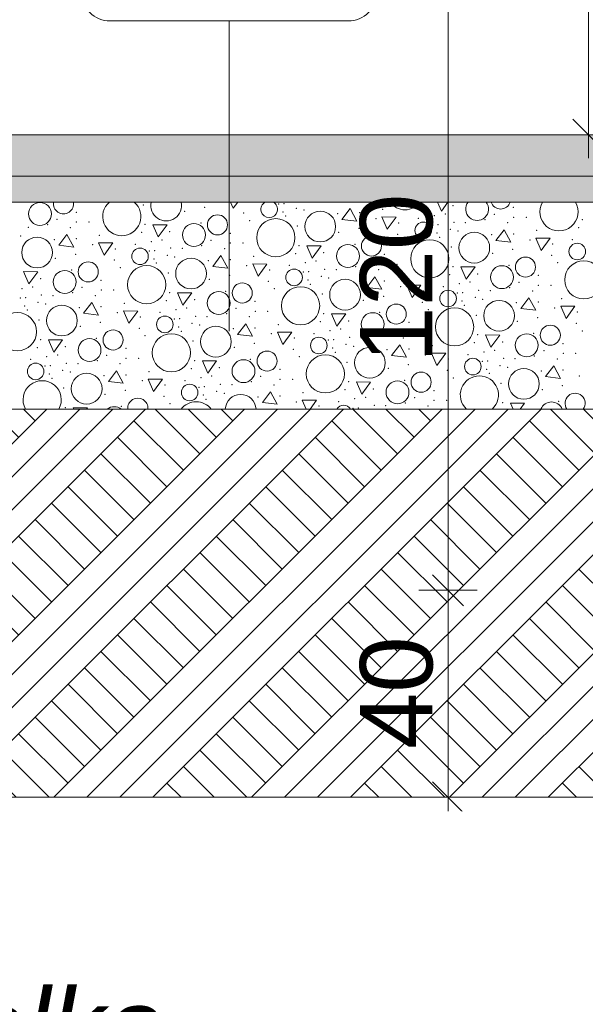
# Model space of a CAD drawing. Header units: millimetres. Extents: x -12989 to 402831, y -50461 to 30884.
# Tile 159 of 175: x 400349 to 401441, y -47661 to -45758. Entities that reach past the tile are written whole.
import ezdxf

# ---------------------------------------------------------------- set-up
doc = ezdxf.new("R2010")
doc.units = ezdxf.units.MM
doc.header["$MEASUREMENT"] = 0
doc.linetypes.add('Wipeout_Contour', pattern=[1000, 0, -1000])
for name, color, linetype in [('A_OZN_ODNOSNIKI', 7, 'Continuous'), ('Nowe_A__STROPY', 7, 'Continuous'), ('Nowe_A_WYM', 7, 'Continuous')]:
    doc.layers.add(name, color=color, linetype=linetype)
for name, color, linetype, lineweight in [('A_OZN_ODNOSNIKI_Nr_pióra__6', 7, 'Continuous', 13), ('A_OZN_ODNOSNIKI_Nr_pióra__85', 7, 'Continuous', 13), ('Nowe_A__STROPY_Nr_pióra__69', 7, 'Continuous', 13), ('Nowe_A_OZN_ODNOSNIKI_Nr_pióra__6', 7, 'Continuous', 13), ('Nowe_A_OZN_ODNOSNIKI_Nr_pióra__85', 7, 'Continuous', 13), ('Nowe_A_WYM_Nr_pióra__1', 7, 'Continuous', 13), ('Nowe_A_WYM_Nr_pióra__45', 7, 'Continuous', 15), ('Nowe_A_WYM_Nr_pióra__85', 7, 'Continuous', 13)]:
    doc.layers.add(name, color=color, linetype=linetype, lineweight=lineweight)
for name, color, linetype, lineweight, true_color in [('Nowe_A__STROPY_Nr_pióra__169', 7, 'Continuous', 5, 0x6a6a6a), ('Nowe_A__STROPY_Nr_pióra__173', 7, 'Continuous', 5, 0x6a6a6a), ('Nowe_A__STROPY_Nr_pióra__178', 7, 'Continuous', 5, 0x6a6a6a)]:
    doc.layers.add(name, color=color, linetype=linetype, lineweight=lineweight, true_color=true_color)
doc.styles.add('STYL_AUTOMATYCZNY_4', font='arial.ttf')
doc.styles.add('STYL_AUTOMATYCZNY_6', font='arial.ttf')
doc.styles.add('STYL_AUTOMATYCZNY_8', font='arial.ttf')
doc.dimstyles.new('STYL_AUTOMATYCZNY__2', dxfattribs={"dimtxt": 139.999998, "dimasz": 57, "dimexe": 0.18, "dimexo": 0.0625, "dimgap": 0, "dimtad": 1, "dimdec": 0, "dimlfac": 0.1, "dimzin": 0, "dimdsep": 46, "dimtxsty": 'STYL_AUTOMATYCZNY_4', "dimblk": 'ARROWHEAD_6', "dimblk1": 'ARROWHEAD_6', "dimblk2": 'ARROWHEAD_6', "dimcen": 0.09, "dimse1": 1, "dimse2": 1, "dimclrd": 7, "dimclre": 7, "dimclrt": 7, "dimadec": 0, "dimazin": 0, "dimtfac": 1, "dimtdec": 4, "dimtmove": 0, "dimatfit": 3, "dimfxl": 0, "dimtolj": 1, "dimtzin": 0, "dimarcsym": 0})
doc.dimstyles.new('STYL_AUTOMATYCZNY__3', dxfattribs={"dimtxt": 0.18, "dimasz": 91.2, "dimexe": 0.18, "dimexo": 0.0625, "dimgap": 0, "dimtad": 0, "dimtih": 1, "dimtoh": 1, "dimdec": 4, "dimzin": 0, "dimdsep": 46, "dimcen": 0.09, "dimadec": 0, "dimazin": 0, "dimtfac": 1, "dimtdec": 4, "dimtmove": 0, "dimatfit": 3, "dimldrblk": 'ARROWHEAD_5', "dimfxl": 0, "dimtolj": 1, "dimtzin": 0, "dimarcsym": 0})

# ---------------------------------------------------------------- blocks, each defined once
blk = doc.blocks.new('*X26', base_point=(362576.7, -45960.6))
at = {"layer": 'Nowe_A__STROPY_Nr_pióra__178', "color": 251, "linetype": 'Continuous', "lineweight": 5, "true_color": 0x6a6a6a}
for p, q in [((400756.3, -46110.6), (400761.5, -46122.5)), ((400761.5, -46122.5), (400770.1, -46110.6)), ((401155.8, -46110.6), (401163.4, -46128.1)), ((401163.4, -46128.1), (401176, -46110.6)), ((400987.2, -46123.3), (400971.4, -46144)), ((401000.3, -46147.4), (400987.2, -46123.3)), ((400971.4, -46144), (401000.3, -46147.4)), ((401048.5, -46139.4), (401058.9, -46163.2)), ((401076, -46139.6), (401048.5, -46139.4)), ((401058.9, -46163.2), (401076, -46139.6)), ((400606.1, -46154.3), (400616.5, -46178.1)), ((400633.6, -46154.5), (400606.1, -46154.3)), ((400616.5, -46178.1), (400633.6, -46154.5)), ((401284.5, -46164), (401268.8, -46184.7)), ((401297.7, -46188.1), (401284.5, -46164)), ((400440.3, -46173.3), (400424.5, -46194)), ((400453.5, -46197.5), (400440.3, -46173.3)), ((400501.6, -46189.4), (400512, -46213.3)), ((400529.1, -46189.7), (400501.6, -46189.4)), ((400512, -46213.3), (400529.1, -46189.7)), ((401268.8, -46184.7), (401297.7, -46188.1)), ((401345.9, -46180.1), (401356.3, -46204)), ((401373.4, -46180.4), (401345.9, -46180.1)), ((401356.3, -46204), (401373.4, -46180.4)), ((400424.5, -46194), (400453.5, -46197.5)), ((400903.5, -46195), (400913.9, -46218.9)), ((400931, -46195.3), (400903.5, -46195)), ((400913.9, -46218.9), (400931, -46195.3)), ((400737.7, -46214.1), (400721.9, -46234.8)), ((400750.8, -46238.2), (400737.7, -46214.1)), ((400356.6, -46245.1), (400367, -46268.9)), ((400384.1, -46245.3), (400356.6, -46245.1)), ((400367, -46268.9), (400384.1, -46245.3)), ((400721.9, -46234.8), (400750.8, -46238.2)), ((400799, -46230.2), (400809.4, -46254)), ((400826.5, -46230.4), (400799, -46230.2)), ((400809.4, -46254), (400826.5, -46230.4)), ((401200.9, -46235.8), (401211.2, -46259.6)), ((401228.4, -46236), (401200.9, -46235.8)), ((401211.2, -46259.6), (401228.4, -46236)), ((401035, -46254.8), (401019.3, -46275.5)), ((401048.2, -46279), (401035, -46254.8)), ((401019.3, -46275.5), (401048.2, -46279)), ((401096.4, -46270.9), (401106.8, -46294.8)), ((401123.9, -46271.2), (401096.4, -46270.9)), ((401106.8, -46294.8), (401123.9, -46271.2)), ((400654, -46285.8), (400664.4, -46309.7)), ((400681.5, -46286.1), (400654, -46285.8)), ((400664.4, -46309.7), (400681.5, -46286.1)), ((401332.4, -46295.6), (401316.6, -46316.3)), ((401345.6, -46319.7), (401332.4, -46295.6)), ((400488.2, -46304.9), (400472.4, -46325.6)), ((400501.3, -46329), (400488.2, -46304.9)), ((400549.5, -46321), (400559.9, -46344.9)), ((400577, -46321.3), (400549.5, -46321)), ((400559.9, -46344.9), (400577, -46321.3)), ((401316.6, -46316.3), (401345.6, -46319.7)), ((401393.8, -46311.7), (401404.1, -46335.5)), ((401421.3, -46311.9), (401393.8, -46311.7)), ((401404.1, -46335.5), (401421.3, -46311.9)), ((400472.4, -46325.6), (400501.3, -46329)), ((400951.4, -46326.6), (400961.7, -46350.4)), ((400978.9, -46326.8), (400951.4, -46326.6)), ((400961.7, -46350.4), (400978.9, -46326.8)), ((400785.5, -46345.6), (400769.8, -46366.3)), ((400798.7, -46369.8), (400785.5, -46345.6)), ((400404.5, -46376.6), (400414.9, -46400.5)), ((400432, -46376.9), (400404.5, -46376.6)), ((400414.9, -46400.5), (400432, -46376.9)), ((400769.8, -46366.3), (400798.7, -46369.8)), ((400846.9, -46361.7), (400857.3, -46385.6)), ((400874.4, -46362), (400846.9, -46361.7)), ((400857.3, -46385.6), (400874.4, -46362)), ((401248.7, -46367.3), (401259.1, -46391.2)), ((401276.2, -46367.6), (401248.7, -46367.3)), ((401259.1, -46391.2), (401276.2, -46367.6)), ((401082.9, -46386.4), (401067.2, -46407.1)), ((401096.1, -46410.5), (401082.9, -46386.4)), ((400701.9, -46417.4), (400712.2, -46441.2)), ((400729.4, -46417.6), (400701.9, -46417.4)), ((400712.2, -46441.2), (400729.4, -46417.6)), ((401067.2, -46407.1), (401096.1, -46410.5)), ((401144.3, -46402.5), (401154.6, -46426.3)), ((401171.8, -46402.8), (401144.3, -46402.5)), ((401154.6, -46426.3), (401171.8, -46402.8)), ((400536, -46436.4), (400520.3, -46457.1)), ((400549.2, -46460.6), (400536, -46436.4)), ((401380.3, -46427.1), (401364.5, -46447.8)), ((401393.5, -46451.3), (401380.3, -46427.1)), ((400597.4, -46452.5), (400607.8, -46476.4)), ((400624.9, -46452.8), (400597.4, -46452.5)), ((400607.8, -46476.4), (400624.9, -46452.8)), ((401364.5, -46447.8), (401393.5, -46451.3)), ((400520.3, -46457.1), (400549.2, -46460.6)), ((400999.2, -46458.1), (401009.6, -46482)), ((401026.7, -46458.4), (400999.2, -46458.1)), ((401009.6, -46482), (401026.7, -46458.4)), ((400833.4, -46477.2), (400817.7, -46497.9)), ((400846.6, -46501.3), (400833.4, -46477.2)), ((400894.8, -46493.3), (400902.3, -46510.6)), ((400922.3, -46493.6), (400894.8, -46493.3)), ((400909.9, -46510.6), (400922.3, -46493.6)), ((400452.4, -46508.2), (400453.4, -46510.6)), ((400479.9, -46508.4), (400452.4, -46508.2)), ((400478.3, -46510.6), (400479.9, -46508.4)), ((400817.7, -46497.9), (400846.6, -46501.3)), ((401296.6, -46498.9), (401301.7, -46510.6)), ((401324.1, -46499.1), (401296.6, -46498.9)), ((401315.8, -46510.6), (401324.1, -46499.1))]:
    blk.add_line(p, q, dxfattribs=at)
for centre, radius in [((400388.2, -46133.5), 22.1), ((400929.5, -46158), 29.7), ((400731, -46154.7), 19.4), ((400843.7, -46179.5), 36.9), ((401128.4, -46165.4), 16), ((400685.6, -46174.2), 22.1), ((401226.9, -46198.8), 29.7), ((400382.7, -46208.1), 29.7), ((401028.4, -46195.5), 19.4), ((401141, -46220.2), 36.9), ((400581.5, -46215.5), 16), ((400982.9, -46214.9), 22.1), ((401425.8, -46206.2), 16), ((400481.5, -46245.5), 19.4), ((400680, -46248.8), 29.7), ((401325.8, -46236.2), 19.4), ((401438.4, -46261), 36.9), ((400436.1, -46265), 22.1), ((400594.2, -46270.3), 36.9), ((400878.9, -46256.2), 16), ((401280.3, -46255.7), 22.1), ((400977.4, -46289.6), 29.7), ((400733.5, -46305.8), 22.1), ((400778.9, -46286.3), 19.4), ((400891.5, -46311), 36.9), ((401176.3, -46297), 16), ((401274.8, -46330.3), 29.7), ((400430.5, -46339.6), 29.7), ((401076.3, -46327), 19.4), ((401188.9, -46351.8), 36.9), ((400344.7, -46361.1), 36.9), ((400629.4, -46347), 16), ((401030.8, -46346.5), 22.1), ((400529.4, -46377.1), 19.4), ((400727.9, -46380.4), 29.7), ((401373.7, -46367.8), 19.4), ((400484, -46396.6), 22.1), ((400642, -46401.8), 36.9), ((400926.8, -46387.8), 16), ((401328.2, -46387.3), 22.1), ((400826.8, -46417.8), 19.4), ((401025.3, -46421.1), 29.7), ((400781.3, -46437.3), 22.1), ((400939.4, -46442.6), 36.9), ((401224.2, -46428.5), 16), ((400379.9, -46437.8), 16), ((401322.7, -46461.9), 29.7), ((400478.4, -46471.2), 29.7), ((401078.7, -46478.1), 22.1), ((401124.2, -46458.6), 19.4), ((400677.3, -46478.6), 16)]:
    blk.add_circle(centre, radius, dxfattribs=at)
for centre, radius, start, end in [((400433.7, -46114), 19.4, 169.9243, 10.0757), ((400546.3, -46138.7), 36.9, 130.3183, 49.6817), ((400632.1, -46117.3), 29.7, 167.0083, 12.9917), ((400831, -46124.7), 16, 118.3689, 61.6311), ((401093.1, -46088.7), 36.9, 216.4308, 323.5692), ((401232.4, -46124.1), 22.1, 142.2311, 37.7689), ((401277.9, -46104.7), 19.4, 197.7703, 342.2297), ((401390.5, -46129.4), 36.9, 149.3295, 30.6705), ((400392.5, -46492.7), 36.9, 330.9306, 209.0694), ((401236.8, -46483.3), 36.9, 312.4191, 227.5809), ((400577.3, -46508.7), 19.4, 354.2751, 185.7249), ((400775.8, -46511.9), 29.7, 2.5926, 177.4074), ((401421.6, -46499.3), 19.4, 324.5563, 215.4437), ((400531.8, -46528.1), 22.1, 52.4357, 127.5643), ((400689.9, -46533.4), 36.9, 38.1762, 141.8238), ((400974.7, -46519.3), 16, 33.1466, 146.8534), ((401376.1, -46518.8), 22.1, 21.8112, 158.1888)]:
    blk.add_arc(centre, radius, start, end, dxfattribs=at)
for p in [(400859.5, -46113.5), (400458.4, -46130.2), (400588, -46116.2), (400667.6, -46128.3), (400706.6, -46120.7), (400781.5, -46132), (400849.2, -46114.3), (400857.7, -46129.7), (400883.4, -46122.5), (400898, -46126), (401005.3, -46131.3), (401050.1, -46124.8), (401131.4, -46119.3), (401185.8, -46117.7), (401185.8, -46117.7), (401302.6, -46120.9), (400421.4, -46143.7), (400458.7, -46149.3), (400482.9, -46149.2), (400699, -46151.3), (400793, -46146.4), (400862.6, -46137.8), (400963, -46133), (401036.9, -46142.8), (401081, -46151), (401119.1, -46142.2), (401150, -46136.9), (401170.8, -46133.7), (401187.6, -46149.6), (401209.9, -46150.3), (401247.5, -46144.7), (401265.7, -46134.4), (401291.5, -46150.7), (401302.9, -46139.9), (401327.2, -46139.9), (401435.3, -46144.6), (400365.6, -46159.6), (400403.2, -46154), (400447.2, -46160), (400584.5, -46169.4), (400591.1, -46153.9), (400638.9, -46167.8), (400638.9, -46167.8), (400885.4, -46157), (400965, -46169), (401004, -46161.5), (401146.6, -46155.1), (401155.1, -46170.4), (401156.9, -46154.3), (401180.8, -46163.3), (401195.4, -46166.7), (401347.5, -46165.5), (401428.8, -46160.1), (400351.1, -46176), (400416.1, -46183.1), (400458.4, -46181.4), (400503.2, -46174.9), (400603.1, -46186.9), (400623.9, -46183.7), (400718.8, -46184.4), (400755.8, -46171), (401078.9, -46172.7), (401090.4, -46187.2), (401160, -46178.6), (401260.4, -46173.8), (401302.7, -46172.1), (401334.2, -46183.6), (401416.5, -46183), (400490, -46192.9), (400534.1, -46201), (400572.2, -46192.3), (400599.7, -46205.1), (400610, -46204.4), (400640.7, -46199.6), (400663, -46200.3), (400700.6, -46194.8), (400744.6, -46200.8), (400756.1, -46190), (400780.3, -46190), (400888.4, -46194.6), (400936.3, -46208.5), (400936.3, -46208.5), (400996.4, -46192.1), (401182.8, -46197.7), (401301.3, -46202.2), (401378.3, -46191.7), (400418.1, -46219.1), (400457.1, -46211.5), (400532, -46222.8), (400608.2, -46220.5), (400633.9, -46213.3), (400648.5, -46216.8), (400713.5, -46223.8), (400755.8, -46222.1), (400800.6, -46215.6), (400881.9, -46210.2), (400900.5, -46227.7), (400921.3, -46224.5), (401016.2, -46225.2), (401053.1, -46211.7), (401262.3, -46209.7), (401376.3, -46213.5), (400449.5, -46242.1), (400543.5, -46237.2), (400613.1, -46228.6), (400787.4, -46233.6), (400831.5, -46241.8), (400869.6, -46233.1), (400897.1, -46245.9), (400907.4, -46245.1), (400938.1, -46240.4), (400960.4, -46241.1), (400998, -46235.5), (401042, -46241.5), (401053.5, -46230.7), (401077.7, -46230.7), (401185.8, -46235.4), (401293.8, -46232.8), (401387.8, -46227.9), (400389.5, -46258.6), (400389.5, -46258.6), (400506.3, -46261.8), (400635.9, -46247.8), (400715.5, -46259.8), (400754.5, -46252.3), (400829.4, -46263.5), (400905.6, -46261.2), (400931.3, -46254.1), (400945.9, -46257.5), (401010.9, -46264.6), (401053.2, -46262.9), (401098, -46256.4), (401179.3, -46250.9), (401218.7, -46265.2), (401233.7, -46249.3), (401233.7, -46249.3), (401350.5, -46252.5), (400353.6, -46277.7), (400374.4, -46274.6), (400469.3, -46275.2), (400506.6, -46280.8), (400530.8, -46280.8), (400746.9, -46282.9), (400840.9, -46278), (400910.5, -46269.4), (401084.7, -46274.4), (401128.8, -46282.5), (401167, -46273.8), (401197.9, -46268.4), (401235.5, -46281.1), (401257.8, -46281.8), (401295.4, -46276.3), (401313.6, -46265.9), (401339.4, -46282.3), (401350.8, -46271.5), (401375, -46271.5), (400350.2, -46296), (400360.5, -46295.2), (400391.2, -46290.5), (400413.5, -46291.2), (400451.1, -46285.6), (400495.1, -46291.6), (400632.4, -46301), (400639, -46285.5), (400686.8, -46299.3), (400686.8, -46299.3), (400803.6, -46302.5), (400933.3, -46288.5), (401012.8, -46300.6), (401051.8, -46293), (401194.5, -46286.6), (401203, -46302), (401204.8, -46285.8), (401228.7, -46294.8), (401243.3, -46298.3), (401350.5, -46303.6), (401395.4, -46297.1), (400358.7, -46311.3), (400363.6, -46319.4), (400384.4, -46304.1), (400399, -46307.6), (400464, -46314.7), (400506.3, -46313), (400551.1, -46306.4), (400651, -46318.5), (400671.8, -46315.3), (400766.7, -46316), (400804, -46321.6), (400828.2, -46321.6), (401126.8, -46304.3), (401138.3, -46318.7), (401207.9, -46310.1), (401308.2, -46305.3), (401382.1, -46315.1), (400386.4, -46338.6), (400537.9, -46324.4), (400582, -46332.6), (400620.1, -46323.9), (400647.6, -46336.7), (400657.9, -46335.9), (400688.6, -46331.2), (400710.9, -46331.9), (400748.5, -46326.3), (400792.5, -46332.3), (400929.8, -46341.7), (400936.3, -46326.2), (400984.2, -46340.1), (400984.2, -46340.1), (401044.3, -46323.6), (401230.7, -46329.3), (401310.2, -46341.3), (401349.2, -46333.8), (401426.2, -46323.3), (400466, -46350.6), (400505, -46343.1), (400579.9, -46354.3), (400656.1, -46352), (400661, -46360.2), (400681.8, -46344.9), (400696.4, -46348.3), (400761.4, -46355.4), (400803.7, -46353.7), (400848.5, -46347.2), (400948.4, -46359.2), (400969.2, -46356.1), (401064.1, -46356.7), (401101, -46343.3), (401424.2, -46345), (401435.7, -46359.5), (400389.5, -46376.3), (400497.4, -46373.7), (400591.4, -46368.8), (400683.8, -46379.3), (400835.2, -46365.2), (400879.4, -46373.3), (400917.5, -46364.6), (400945, -46377.4), (400955.3, -46376.7), (400986, -46371.9), (401008.3, -46372.6), (401045.9, -46367.1), (401089.9, -46373.1), (401101.3, -46362.3), (401125.5, -46362.3), (401233.7, -46366.9), (401341.7, -46364.4), (400382.9, -46391.8), (400437.3, -46390.2), (400437.3, -46390.2), (400554.1, -46393.4), (400763.3, -46391.4), (400802.3, -46383.8), (400877.3, -46395.1), (400953.5, -46392.8), (400979.2, -46385.6), (400993.8, -46389.1), (401058.7, -46396.1), (401101, -46394.4), (401145.9, -46387.9), (401227.1, -46382.5), (401266.6, -46396.8), (401281.6, -46380.8), (401281.6, -46380.8), (401361.5, -46397.5), (401398.4, -46384), (400370.6, -46414.7), (400401.5, -46409.3), (400422.3, -46406.1), (400499, -46417.2), (400517.2, -46406.8), (400554.5, -46412.4), (400578.7, -46412.4), (400686.8, -46417), (400794.8, -46414.4), (400888.8, -46409.5), (400958.4, -46400.9), (401132.6, -46405.9), (401176.7, -46414.1), (401214.8, -46405.4), (401245.7, -46400), (401252.6, -46417.4), (401283.4, -46412.7), (401305.6, -46413.4), (401343.2, -46407.8), (401387.2, -46413.8), (401398.7, -46403.1), (401422.9, -46403), (400398.1, -46427.5), (400408.4, -46426.7), (400432.3, -46435.7), (400439.1, -46422), (400461.4, -46422.7), (400543, -46423.1), (400680.3, -46432.5), (400734.7, -46430.9), (400734.7, -46430.9), (400851.5, -46434.1), (400981.2, -46420.1), (401060.7, -46432.1), (401099.7, -46424.6), (401174.7, -46435.8), (401242.4, -46418.2), (401250.9, -46433.5), (401276.5, -46426.4), (401291.2, -46429.8), (401356.1, -46436.9), (401398.4, -46435.2), (400406.6, -46442.8), (400411.5, -46451), (400446.9, -46439.1), (400511.9, -46446.2), (400554.2, -46444.5), (400585.7, -46456), (400599, -46438), (400668, -46455.4), (400698.9, -46450), (400719.7, -46446.9), (400814.6, -46447.5), (400851.8, -46453.1), (400876, -46453.1), (401092.2, -46455.2), (401186.2, -46450.3), (401255.8, -46441.7), (401430, -46446.7), (400434.3, -46470.1), (400552.8, -46474.7), (400629.9, -46464.1), (400695.5, -46468.3), (400705.8, -46467.5), (400736.5, -46462.8), (400758.8, -46463.5), (400796.4, -46457.9), (400840.4, -46463.9), (400977.6, -46473.3), (400984.2, -46457.8), (401032.1, -46471.7), (401032.1, -46471.7), (401148.9, -46474.8), (401278.6, -46460.8), (401358.1, -46472.9), (401397.1, -46465.3), (400513.8, -46482.2), (400627.8, -46485.9), (400704, -46483.6), (400708.9, -46491.7), (400729.7, -46476.5), (400744.3, -46479.9), (400809.2, -46487), (400851.5, -46485.3), (400896.4, -46478.7), (400996.2, -46490.8), (401017.1, -46487.6), (401112, -46488.3), (401149.2, -46493.9), (401173.4, -46493.9), (400437.3, -46507.8), (400545.3, -46505.2), (400639.3, -46500.3), (400883.1, -46496.7), (400927.2, -46504.9), (400965.3, -46496.2), (400992.9, -46509), (401003.1, -46508.2), (401033.9, -46503.5), (401056.1, -46504.2), (401093.7, -46498.6), (401137.7, -46504.6), (401281.6, -46498.5), (401389.6, -46495.9)]:
    blk.add_point(p, dxfattribs=at)
blk = doc.blocks.new('ElemPrzekroju_13_1', base_point=(362576.7, -45960.6))
at = {"layer": 'Nowe_A__STROPY_Nr_pióra__169', "linetype": 'Continuous', "lineweight": 0, "true_color": 0x1a1a1a}
blk.add_hatch(color=250, dxfattribs=at).paths.add_polyline_path([(402830.6, -45980.6), (399026.7, -45980.6), (399026.7, -46060.6), (402830.6, -46060.6)])
at = {"layer": 'Nowe_A__STROPY_Nr_pióra__69', "color": 7, "linetype": 'Continuous', "lineweight": 13}
blk.add_line((402830.6, -45980.6), (399026.7, -45980.6), dxfattribs=at)
at = {"color": 254, "linetype": 'Wipeout_Contour', "lineweight": 0, "ltscale": 2417928.778333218}
blk.add_wipeout([(399026.7, -46860.6), (398898.8, -46860.6), (398898.8, -47260.6), (402830.6, -47260.6), (402830.6, -46510.6), (399026.7, -46510.6)], dxfattribs=at).dxf.layer = 'Nowe_A__STROPY'
at = {"layer": 'Nowe_A__STROPY_Nr_pióra__173', "linetype": 'Continuous', "lineweight": 5, "true_color": 0x6a6a6a}
h = blk.add_hatch(dxfattribs=at)
h.set_pattern_fill('Grunt_0001', color=251, style=0, pattern_type=2)
h.set_pattern_definition([(45, (362576.75, -45960.59), (-95.4594, 95.4594), []), (45, (362544.93, -45928.77), (-190.9188, 190.9188), []), (45, (362513.1, -45896.95), (-190.9188, 190.9188), []), (135, (362481.29, -45865.132), (31.819805, 31.819805), [135, -135])])
h.paths.add_polyline_path([(399026.7, -46860.6), (398898.8, -46860.6), (398898.8, -47260.6), (402830.6, -47260.6), (402830.6, -46510.6), (399026.7, -46510.6)])
at = {"layer": 'Nowe_A__STROPY_Nr_pióra__69', "color": 7, "linetype": 'Continuous', "lineweight": 13}
blk.add_line((402830.6, -47260.6), (398898.8, -47260.6), dxfattribs=at)
at = {"color": 254, "linetype": 'Wipeout_Contour', "lineweight": 0, "ltscale": 1614274.965976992}
blk.add_wipeout([(402830.6, -46060.6), (399026.7, -46060.6), (399026.7, -46110.6), (402830.6, -46110.6)], dxfattribs=at).dxf.layer = 'Nowe_A__STROPY'
at = {"layer": 'Nowe_A__STROPY_Nr_pióra__178', "linetype": 'Continuous', "lineweight": 5, "true_color": 0x6a6a6a}
h = blk.add_hatch(dxfattribs=at)
h.set_pattern_fill('Chudy_beton_B15_I_WSC_0001', color=251, style=0, pattern_type=2)
h.set_pattern_definition([(0, (362576.75, -45960.6), (0, 233.8269), [14.625, -120.375]), (0, (362644.25, -45843.68), (0, 233.8269), [14.625, -120.375]), (60, (362576.75, -45960.6), (-202.5, 116.9134), [14.625, -120.375]), (60, (362711.75, -45960.6), (-202.5, 116.9134), [14.625, -120.375]), (120, (362591.37, -45960.6), (202.5, 116.9134), [14.625, -120.375]), (120, (362726.37, -45960.6), (202.5, 116.9134), [14.625, -120.375]), (0, (362576.75, -45938.09), (0, 45), [0, -45, 0, -67.5]), (45, (362599.25, -45938.09), (-31.819805, 31.819805), [0, -33.75, 0, -56.25])])
h.paths.add_polyline_path([(402830.6, -46060.6), (399026.7, -46060.6), (399026.7, -46110.6), (402830.6, -46110.6)])
at = {"layer": 'Nowe_A__STROPY_Nr_pióra__69', "color": 7, "linetype": 'Continuous', "lineweight": 13}
blk.add_line((402830.6, -46060.6), (399026.7, -46060.6), dxfattribs=at)
at = {"color": 254, "linetype": 'Wipeout_Contour', "lineweight": 0, "ltscale": 1614378.184122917}
blk.add_wipeout([(399026.7, -46110.6), (399026.7, -46510.6), (402830.6, -46510.6), (402830.6, -46110.6)], dxfattribs=at).dxf.layer = 'Nowe_A__STROPY'
at = {"layer": 'Nowe_A__STROPY_Nr_pióra__69', "color": 7, "linetype": 'Continuous', "lineweight": 13}
for p, q in [((402830.6, -46110.6), (399026.7, -46110.6)), ((402830.6, -46510.6), (399026.7, -46510.6))]:
    blk.add_line(p, q, dxfattribs=at)
at = {"layer": 'Nowe_A__STROPY', "lineweight": 0}
blk.add_blockref('*X26', (362576.7, -45960.6), dxfattribs=at)
blk = doc.blocks.new('*D368', base_point=(362576.7, -45960.6))
at = {"layer": 'Nowe_A_WYM_Nr_pióra__45', "color": 7, "linetype": 'Continuous', "lineweight": 15}
for p, q in [((401146.2, -46830.6), (401206.2, -46890.6)), ((401146.2, -47230.6), (401206.2, -47290.6))]:
    blk.add_line(p, q, dxfattribs=at)
at = {"layer": 'Nowe_A_WYM_Nr_pióra__85', "color": 7, "linetype": 'Continuous', "lineweight": 13}
for p, q in [((401176.2, -47260.6), (401176.2, -46860.6)), ((401232.4, -47260.6), (401119.9, -47260.6)), ((401176.2, -47305.6), (401176.2, -47260.6))]:
    blk.add_line(p, q, dxfattribs=at)
at = {"layer": 'Nowe_A_WYM_Nr_pióra__1', "color": 7, "lineweight": 13, "insert": (401148.2, -47167.4), "char_height": 140, "attachment_point": 7, "rotation": 90, "style": 'STYL_AUTOMATYCZNY_4'}
blk.add_mtext('\\A1;{\\pql;\\fArial|b0|i0|c238|p0;\\W1.000000;40}', dxfattribs=at)
blk = doc.blocks.new('ARROWHEAD_6')
at = {"color": 0, "linetype": 'Continuous', "lineweight": 0}
for p, q in [((-0.5, -0.5), (0.5, 0.5)), ((0, 0), (-1, 0))]:
    blk.add_line(p, q, dxfattribs=at)
blk = doc.blocks.new('*D369', base_point=(362576.7, -45960.6))
at = {"layer": 'Nowe_A_WYM_Nr_pióra__45', "color": 7, "linetype": 'Continuous', "lineweight": 15}
for p, q in [((401146.2, -45630.6), (401206.2, -45690.6)), ((401146.2, -46830.6), (401206.2, -46890.6))]:
    blk.add_line(p, q, dxfattribs=at)
at = {"layer": 'Nowe_A_WYM_Nr_pióra__85', "color": 7, "linetype": 'Continuous', "lineweight": 13}
for p, q in [((401176.2, -45660.6), (401176.2, -37870.7)), ((401232.4, -45660.6), (401119.9, -45660.6)), ((401176.2, -46860.6), (401176.2, -45660.6)), ((401232.4, -46860.6), (401119.9, -46860.6)), ((401176.2, -47260.6), (401176.2, -46860.6))]:
    blk.add_line(p, q, dxfattribs=at)
at = {"layer": 'Nowe_A_WYM_Nr_pióra__1', "color": 7, "lineweight": 13, "insert": (401148.2, -46420.8), "char_height": 140, "attachment_point": 7, "rotation": 90, "style": 'STYL_AUTOMATYCZNY_4'}
blk.add_mtext('\\A1;{\\pql;\\fArial|b0|i0|c238|p0;\\W1.000000;120}', dxfattribs=at)
blk = doc.blocks.new('*D371', base_point=(362576.7, -45960.6))
at = {"layer": 'Nowe_A_WYM_Nr_pióra__45', "color": 7, "linetype": 'Continuous', "lineweight": 15}
for p, q in [((401477.4, -37900.7), (401417.4, -37840.7)), ((401417.4, -45950.6), (401477.4, -46010.6))]:
    blk.add_line(p, q, dxfattribs=at)
at = {"layer": 'Nowe_A_WYM_Nr_pióra__85', "color": 7, "linetype": 'Continuous', "lineweight": 13}
for p, q in [((401447.4, -37870.7), (401447.4, -37825.7)), ((401503.7, -37870.7), (401391.2, -37870.7)), ((401447.4, -45980.6), (401447.4, -37870.7)), ((401503.7, -45980.6), (401391.2, -45980.6)), ((401447.4, -46025.6), (401447.4, -45980.6))]:
    blk.add_line(p, q, dxfattribs=at)
at = {"layer": 'Nowe_A_WYM_Nr_pióra__1', "color": 7, "lineweight": 13, "insert": (401419.4, -42078.7), "char_height": 140, "attachment_point": 7, "rotation": 90, "style": 'STYL_AUTOMATYCZNY_4'}
blk.add_mtext('\\A1;{\\pql;\\fArial|b0|i0|c238|p0;\\W1.000000;811}', dxfattribs=at)
blk = doc.blocks.new('Etykieta_7_1', base_point=(400753.6, -46060.6))
at = {"layer": 'A_OZN_ODNOSNIKI_Nr_pióra__85', "color": 7, "linetype": 'Continuous', "lineweight": 13}
for p, q in [((400753.6, -45761.1), (400753.6, -45760.6)), ((400753.6, -46360.1), (400753.6, -45761.1))]:
    blk.add_line(p, q, dxfattribs=at)
at = {"layer": 'A_OZN_ODNOSNIKI_Nr_pióra__85', "color": 7, "linetype": 'Continuous', "lineweight": 13, "flags": 128}
blk.add_lwpolyline([(400523.5, -45760.6, -0.414214), (400468.5, -45705.6), (400468.5, -45523.6, -0.414214), (400523.5, -45468.6), (400983.7, -45468.6, -0.414214), (401038.7, -45523.6), (401038.7, -45705.6, -0.414214), (400983.7, -45760.6)], format="xyb", close=True, dxfattribs=at)
at = {"layer": 'A_OZN_ODNOSNIKI_Nr_pióra__6', "color": 7, "lineweight": 13, "insert": (400577.5, -45538.6), "char_height": 140, "attachment_point": 1, "style": 'STYL_AUTOMATYCZNY_6'}
blk.add_mtext('\\A1;{\\pql;\\pt0,6000;\\fArial|b1|i1|c238|p0;\\W1.000000;P-2\\fArial|b1|i1|c238|p0;\\W1.000000;\\A1{\\H.66x;\\S^  ;}\\fArial|b1|i1|c238|p0;\\W1.000000;\\fArial|b1|i1|c238|p0;\\W1.000000;\\A1{\\H.66x;\\S^  ;}\\fArial|b1|i1|c238|p0;\\W1.000000; \\fArial|b1|i1|c238|p0;\\W1.000000;\\fArial|b1|i1|c238|p0;\\W1.000000;\\fArial|b1|i1|c238|p0;\\W1.000000;\\fArial|b1|i1|c238|p0;\\W1.000000;\\fArial|b1|i1|c238|p0;\\W1.000000;\\fArial|b1|i1|c238|p0;\\W1.000000;\\fArial|b1|i1|c238|p0;\\W1.000000;\\fArial|b1|i1|c238|p0;\\W1.000000;\\fArial|b1|i1|c238|p0;\\W1.000000;\\fArial|b1|i1|c238|p0;\\W1.000000;\\fArial|b1|i1|c238|p0;\\W1.000000;\\fArial|b1|i1|c238|p0;\\W1.000000;\\fArial|b1|i1|c238|p0;\\W1.000000;\\fArial|b1|i1|c238|p0;\\W1.000000;\\fArial|b1|i1|c238|p0;\\W1.000000;\\fArial|b1|i1|c238|p0;\\W1.000000;\\fArial|b1|i1|c238|p0;\\W1.000000;\\fArial|b1|i1|c238|p0;\\W1.000000;\\fArial|b1|i1|c238|p0;\\W1.000000;\\fArial|b1|i1|c238|p0;\\W1.000000;\\fArial|b1|i1|c238|p0;\\W1.000000;\\fArial|b1|i1|c238|p0;\\W1.000000;\\fArial|b1|i1|c238|p0;\\W1.000000;\\fArial|b1|i1|c238|p0;\\W1.000000;\\fArial|b1|i1|c238|p0;\\W1.000000;\\fArial|b1|i1|c238|p0;\\W1.000000;\\fArial|b1|i1|c238|p0;\\W1.000000;\\fArial|b1|i1|c238|p0;\\W1.000000;\\fArial|b1|i1|c238|p0;\\W1.000000;\\fArial|b1|i1|c238|p0;\\W1.000000;\\fArial|b1|i1|c238|p0;\\W1.000000;\\fArial|b1|i1|c238|p0;\\W1.000000;\\fArial|b1|i1|c238|p0;\\W1.000000;\\fArial|b1|i1|c238|p0;\\W1.000000;\\fArial|b1|i1|c238|p0;\\W1.000000;\\fArial|b1|i1|c238|p0;\\W1.000000;\\fArial|b1|i1|c238|p0;\\W1.000000;\\fArial|b1|i1|c238|p0;\\W1.000000;\\fArial|b1|i1|c238|p0;\\W1.000000;\\fArial|b1|i1|c238|p0;\\W1.000000;\\fArial|b1|i1|c238|p0;\\W1.000000;\\fArial|b1|i1|c238|p0;\\W1.000000;\\fArial|b1|i1|c238|p0;\\W1.000000;}', dxfattribs=at)
blk = doc.blocks.new('ARROWHEAD_5')
at = {"linetype": 'Continuous', "lineweight": 0}
blk.add_hatch(color=0, dxfattribs=at).paths.add_polyline_path([(-1, 0.2679), (0, 0), (-1, -0.2679)])
at = {"color": 0, "linetype": 'Continuous', "lineweight": 0}
blk.add_line((0, 0), (-1, 0), dxfattribs=at)

msp = doc.modelspace()

# ---------------------------------------------------------------- block references
at = {"layer": 'Nowe_A__STROPY', "lineweight": 0}
msp.add_blockref('ElemPrzekroju_13_1', (362576.7, -45960.6), dxfattribs=at)

# ---------------------------------------------------------------- next in the draw order: dimensions: what is measured, and where the dimension line sits
at = {"layer": 'Nowe_A_WYM', "color": 7, "linetype": 'Continuous', "lineweight": 13}
for base, p1, p2, picture, middle in [((401447.4, -37870.7), (399026.7, -45980.6), (399106.7, -37870.7), '*D371', (401349.4, -41918.9)), ((401176.2, -45660.6), (399554.7, -46860.6), (399026.7, -45660.6), '*D369', (401078.2, -46260.9)), ((401176.2, -46860.6), (399554.7, -47260.6), (399554.7, -46860.6), '*D368', (401078.2, -47060.8))]:
    dim = msp.add_linear_dim(base=base, p1=p1, p2=p2, angle=90, dimstyle='STYL_AUTOMATYCZNY__2', dxfattribs=at)
    dim.commit()
    dim.dimension.update_dxf_attribs({"geometry": picture, "text_midpoint": middle, "dimtype": 160, "text_rotation": 90})

# ---------------------------------------------------------------- next in the draw order: block references
at = {"layer": 'A_OZN_ODNOSNIKI', "color": 7, "linetype": 'Continuous', "lineweight": 13}
msp.add_blockref('Etykieta_7_1', (400753.6, -46060.6), dxfattribs=at)

# ---------------------------------------------------------------- next in the draw order: wipeouts: each hides what was drawn before it
at = {"color": 7, "linetype": 'Wipeout_Contour', "lineweight": 13, "ltscale": 2017788.252987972}
msp.add_wipeout([(400092.8, -48538.6), (401579.9, -48538.6), (401579.9, -47288), (400092.8, -47288)], dxfattribs=at).dxf.layer = 'Nowe_A_OZN_ODNOSNIKI_Nr_pióra__6'

# ---------------------------------------------------------------- next in the draw order: texts
at = {"layer": 'Nowe_A_OZN_ODNOSNIKI_Nr_pióra__6', "color": 7, "linetype": 'Continuous', "lineweight": 13, "insert": (400128.8, -47630), "char_height": 150, "width": 1415.06, "attachment_point": 1, "line_spacing_factor": 0.942235, "style": 'STYL_AUTOMATYCZNY_8'}
msp.add_mtext('\\A1;{\\pql;\\fArial|b0|i1|c238|p0;\\W1.000000;belka podwalinowa\\P\\pql;\\fArial|b0|i1|c238|p0;\\W1.000000;wg. proj. technicznego konstrukcji}', dxfattribs=at)

# ---------------------------------------------------------------- next in the draw order: leaders
at = {"layer": 'Nowe_A_OZN_ODNOSNIKI_Nr_pióra__85', "color": 7, "linetype": 'Continuous', "lineweight": 13, "annotation_type": 0, "has_hookline": 1, "hookline_direction": 0, "text_width": 1218.3}
msp.add_leader([(398870.4, -46533.9), (400024.5, -47630), (400128.8, -47630)], dimstyle='STYL_AUTOMATYCZNY__3', dxfattribs=at)

doc.saveas('drawing.dxf')
